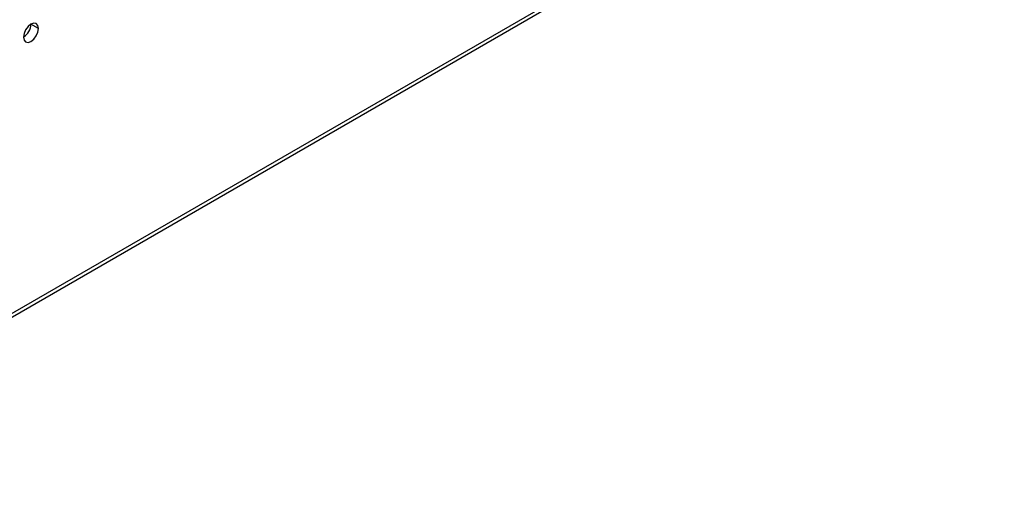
# Model space of a CAD drawing. Header units: millimetres. Extents: x 0 to 1118, y 0 to 864.
# Tile 196 of 256: x 991.91 to 1001.16, y 659.24 to 663.65. Entities that reach past the tile are written whole.
import ezdxf

# ---------------------------------------------------------------- set-up
doc = ezdxf.new("R2010")
doc.units = ezdxf.units.MM

msp = doc.modelspace()

# ---------------------------------------------------------------- linework, layer by layer
at = {"color": 7, "linetype": 'Continuous', "lineweight": 25}
for p, q in [((945.6338, 634.1837), (1007.2515, 669.7548)), ((1007.2225, 669.7719), (945.7042, 634.2581)), ((992.0904, 663.5676), (992.0197, 663.6084))]:
    msp.add_line(p, q, dxfattribs=at)
at = {"color": 7, "linetype": 'Continuous', "lineweight": 25, "flags": 128}
for points in [[(992.0904, 663.5676), (992.085, 663.5957), (992.0697, 663.6134), (992.0468, 663.6178), (992.0197, 663.6084), (991.9926, 663.5866), (991.9697, 663.5556), (991.9544, 663.5203), (991.949, 663.4859)], [(991.949, 663.4859), (991.9544, 663.4578), (991.9697, 663.4402), (991.9926, 663.4357), (992.0197, 663.4451), (992.0468, 663.4669), (992.0697, 663.4979), (992.085, 663.5332), (992.0904, 663.5676)]]:
    msp.add_lwpolyline(points, dxfattribs=at)
at = {"color": 7, "linetype": 'Continuous', "lineweight": 25}
msp.add_arc((991.8662, 663.6154), 0.1537, 302.60548, 357.39452, dxfattribs=at)

doc.saveas('drawing.dxf')
